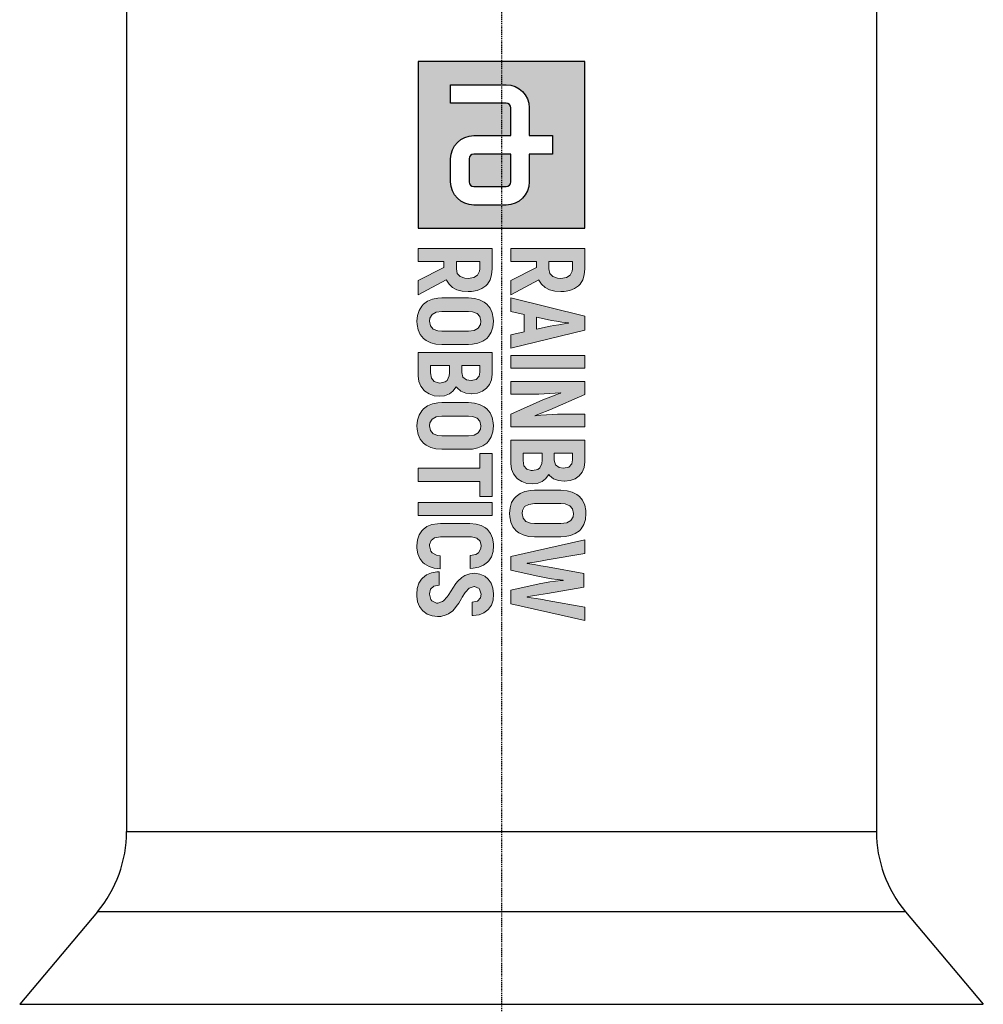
# Model space of a CAD drawing. Header units: millimetres. Extents: x 0 to 4378, y 0 to 2376.
# Tile 182 of 227: x 2195 to 2311, y 1358 to 1476. Entities that reach past the tile are written whole.
import ezdxf

# ---------------------------------------------------------------- set-up
doc = ezdxf.new("R2010")
doc.units = ezdxf.units.MM
doc.header["$LTSCALE"] = 0.2
doc.linetypes.add('CENTER2', pattern=[1.125, 0.75, -0.125, 0.125, -0.125])
doc.layers.add('02_Center Line', color=1, linetype='CENTER2')

# ---------------------------------------------------------------- blocks, each defined once
blk = doc.blocks.new('A$C6aa9fa92')
h = blk.add_hatch(color=256)
h.dxf.hatch_style = 1
h.paths.add_polyline_path([(7.594, 0), (0, 0), (0, -7.594), (7.594, -7.594)])
edge = h.paths.add_edge_path(flags=16)
edge.add_spline(control_points=[(5.485, -2.531), (6.067, -2.531), (6.539, -3.003), (6.539, -3.586)], knot_values=[19, 19, 19, 19, 20, 20, 20, 20], degree=3, periodic=0)
edge.add_line((6.539, -3.586), (6.539, -5.063))
edge.add_spline(control_points=[(6.539, -5.063), (6.539, -5.645), (6.067, -6.117), (5.485, -6.117)], knot_values=[4, 4, 4, 4, 5, 5, 5, 5], degree=3, periodic=0)
edge.add_line((5.485, -6.117), (4.43, -6.117))
edge.add_spline(control_points=[(4.43, -6.117), (3.847, -6.117), (3.375, -5.645), (3.375, -5.063)], knot_values=[6, 6, 6, 6, 7, 7, 7, 7], degree=3, periodic=0)
edge.add_line((3.375, -5.063), (3.375, -3.375))
edge.add_line((3.375, -3.375), (2.109, -3.375))
edge.add_spline(control_points=[(2.109, -3.375), (1.993, -3.375), (1.898, -3.47), (1.898, -3.586)], knot_values=[9, 9, 9, 9, 10, 10, 10, 10], degree=3, periodic=0)
edge.add_line((1.898, -3.586), (1.898, -6.117))
edge.add_line((1.898, -6.117), (1.055, -6.117))
edge.add_line((1.055, -6.117), (1.055, -3.586))
edge.add_spline(control_points=[(1.055, -3.586), (1.055, -3.004), (1.527, -2.531), (2.109, -2.531)], knot_values=[13, 13, 13, 13, 14, 14, 14, 14], degree=3, periodic=0)
edge.add_line((2.109, -2.531), (3.375, -2.531))
edge.add_line((3.375, -2.531), (3.375, -1.477))
edge.add_line((3.375, -1.477), (4.219, -1.477))
edge.add_line((4.219, -1.477), (4.219, -2.531))
edge.add_line((4.219, -2.531), (5.485, -2.531))
edge = h.paths.add_edge_path(flags=0)
edge.add_spline(control_points=[(5.485, -3.375), (5.601, -3.375), (5.695, -3.47), (5.695, -3.586)], knot_values=[6, 6, 6, 6, 7, 7, 7, 7], degree=3, periodic=0)
edge.add_line((5.695, -3.586), (5.695, -5.063))
edge.add_spline(control_points=[(5.695, -5.063), (5.695, -5.179), (5.601, -5.274), (5.485, -5.274)], knot_values=[4, 4, 4, 4, 5, 5, 5, 5], degree=3, periodic=0)
edge.add_line((5.485, -5.274), (4.43, -5.274))
edge.add_spline(control_points=[(4.43, -5.274), (4.313, -5.274), (4.219, -5.179), (4.219, -5.063)], knot_values=[2, 2, 2, 2, 3, 3, 3, 3], degree=3, periodic=0)
edge.add_line((4.219, -5.063), (4.219, -3.375))
edge.add_line((4.219, -3.375), (5.485, -3.375))
at = {"ltscale": 2.5}
h = blk.add_hatch(color=256, dxfattribs=at)
h.dxf.hatch_style = 1
h.paths.add_polyline_path([(10.777, -3.375), (11.396, -3.375), (11.529, -2.764), (12.317, -2.764), (12.453, -3.375), (13.069, -3.375), (12.243, -0.001), (11.606, -0.001)])
h.paths.add_polyline_path([(11.65, -2.2), (11.804, -1.476), (11.835, -1.294), (11.875, -1.04), (11.923, -0.694), (11.949, -0.867), (11.997, -1.18), (12.037, -1.415), (12.063, -1.574), (12.199, -2.2)], flags=16)
h.paths.add_polyline_path([(13.394, -3.375), (13.983, -3.375), (13.983, -0.001), (13.394, -0.001)])
h.paths.add_polyline_path([(15.167, -2.355), (15.163, -2.101), (15.156, -1.846), (15.141, -1.596), (15.123, -1.345), (15.097, -1.102), (15.112, -1.088), (15.123, -1.124), (15.182, -1.279), (15.281, -1.541), (15.425, -1.909), (16.073, -3.375), (16.659, -3.375), (16.659, -0.001), (16.077, -0.001), (16.077, -1.029), (16.081, -1.25), (16.092, -1.493), (16.106, -1.743), (16.128, -2.001), (16.164, -2.32), (16.121, -2.215), (16.022, -1.95), (15.959, -1.795), (15.874, -1.589), (15.174, -0.001), (14.585, -0.001), (14.585, -3.375), (15.167, -3.375)])
h.paths.add_polyline_path([(17.261, -3.375), (18.274, -3.375), (18.326, -3.371), (18.58, -3.335), (18.797, -3.246), (18.989, -3.102), (19.022, -3.069), (19.151, -2.874), (19.232, -2.649), (19.258, -2.388), (19.232, -2.171), (19.147, -1.942), (19.029, -1.787), (18.827, -1.644), (18.878, -1.603), (19.022, -1.423), (19.107, -1.202), (19.136, -0.94), (19.136, -0.933), (19.107, -0.671), (19.026, -0.447), (18.889, -0.259), (18.724, -0.122), (18.503, -0.034), (18.245, -0.001), (17.261, -0.001)])
h.paths.add_polyline_path([(17.851, -2.815), (17.851, -1.942), (18.29, -1.942), (18.528, -2.053), (18.595, -2.141), (18.657, -2.418), (18.584, -2.649), (18.429, -2.775), (18.182, -2.815)], flags=16)
h.paths.add_polyline_path([(17.851, -1.39), (17.851, -0.561), (18.156, -0.561), (18.344, -0.594), (18.488, -0.73), (18.536, -0.966), (18.506, -1.176), (18.385, -1.334), (18.175, -1.39)], flags=16)
h.paths.add_polyline_path([(20.609, -3.43), (20.753, -3.423), (21, -3.375), (21.21, -3.276), (21.39, -3.128), (21.482, -3.01), (21.586, -2.804), (21.648, -2.565), (21.67, -2.288), (21.67, -1.088), (21.659, -0.9), (21.611, -0.646), (21.519, -0.432), (21.39, -0.248), (21.302, -0.167), (21.107, -0.041), (20.875, 0.032), (20.609, 0.054), (20.466, 0.047), (20.219, -0.001), (20.005, -0.1), (19.832, -0.248), (19.736, -0.369), (19.63, -0.576), (19.567, -0.811), (19.549, -1.088), (19.549, -2.288), (19.556, -2.48), (19.607, -2.73), (19.696, -2.948), (19.832, -3.128), (19.917, -3.213), (20.112, -3.335), (20.344, -3.408)])
h.paths.add_polyline_path([(20.609, -2.859), (20.462, -2.841), (20.293, -2.741), (20.193, -2.557), (20.156, -2.288), (20.156, -1.088), (20.171, -0.9), (20.252, -0.686), (20.396, -0.561), (20.609, -0.517), (20.753, -0.535), (20.923, -0.634), (21.026, -0.819), (21.059, -1.088), (21.059, -2.288), (21.044, -2.473), (20.967, -2.686), (20.823, -2.815)], flags=16)
h.paths.add_polyline_path([(22.891, -2.631), (22.873, -2.631), (22.854, -2.506), (22.825, -2.288), (22.78, -2.023), (22.725, -1.714), (22.423, -0.001), (21.812, -0.001), (22.567, -3.375), (23.197, -3.375), (23.477, -2.078), (23.495, -1.99), (23.543, -1.754), (23.58, -1.511), (23.613, -1.253), (23.642, -0.984), (23.661, -0.984), (23.668, -1.084), (23.694, -1.338), (23.727, -1.589), (23.768, -1.835), (23.819, -2.078), (24.099, -3.375), (24.729, -3.375), (25.484, -0.001), (24.873, -0.001), (24.571, -1.714), (24.53, -1.935), (24.482, -2.211), (24.449, -2.443), (24.423, -2.631), (24.405, -2.631), (24.394, -2.561), (24.364, -2.377), (24.32, -2.093), (24.258, -1.703), (23.959, -0.052), (23.337, -0.052), (23.038, -1.703), (22.99, -1.997), (22.939, -2.314), (22.906, -2.524)])
h.paths.add_polyline_path([(21.677, -5.167), (21.733, -4.923), (21.865, -4.776), (22.071, -4.728), (22.197, -4.739), (22.399, -4.846), (22.469, -4.96), (22.525, -5.225), (23.114, -5.225), (23.103, -5.082), (23.051, -4.828), (22.959, -4.61), (22.827, -4.43), (22.768, -4.375), (22.576, -4.253), (22.344, -4.179), (22.075, -4.157), (21.983, -4.157), (21.729, -4.201), (21.512, -4.294), (21.335, -4.433), (21.261, -4.522), (21.151, -4.721), (21.088, -4.957), (21.066, -5.233), (21.066, -6.581), (21.07, -6.721), (21.114, -6.979), (21.202, -7.196), (21.335, -7.373), (21.39, -7.425), (21.578, -7.55), (21.81, -7.627), (22.075, -7.653), (22.189, -7.649), (22.443, -7.605), (22.661, -7.517), (22.841, -7.377), (22.908, -7.299), (23.025, -7.1), (23.095, -6.868), (23.129, -6.592), (22.536, -6.592), (22.51, -6.762), (22.378, -7.01), (22.043, -7.085), (21.832, -7.008), (21.714, -6.843), (21.677, -6.581)])
h.paths.add_polyline_path([(24.012, -5.27), (23.934, -5.041), (24.041, -4.802), (24.288, -4.728), (24.454, -4.758), (24.602, -4.89), (24.653, -5.13), (25.261, -5.13), (25.257, -5.082), (25.22, -4.82), (25.136, -4.599), (24.999, -4.415), (24.97, -4.389), (24.782, -4.26), (24.554, -4.183), (24.288, -4.157), (24.266, -4.157), (24.005, -4.187), (23.78, -4.268), (23.596, -4.4), (23.46, -4.562), (23.368, -4.78), (23.334, -5.034), (23.357, -5.233), (23.438, -5.465), (23.522, -5.605), (23.688, -5.782), (23.802, -5.874), (24.012, -6.021), (24.134, -6.098), (24.397, -6.263), (24.61, -6.463), (24.701, -6.741), (24.574, -7.014), (24.283, -7.084), (24.053, -7.03), (23.92, -6.883), (23.872, -6.64), (23.268, -6.64), (23.272, -6.739), (23.316, -6.994), (23.408, -7.211), (23.548, -7.391), (23.596, -7.439), (23.791, -7.561), (24.02, -7.638), (24.288, -7.66), (24.377, -7.66), (24.631, -7.62), (24.848, -7.531), (25.048, -7.38), (25.191, -7.185), (25.279, -6.964), (25.309, -6.714), (25.298, -6.555), (25.235, -6.319), (25.184, -6.216), (25.04, -6.021), (24.966, -5.955), (24.767, -5.796), (24.694, -5.745), (24.48, -5.616), (24.421, -5.583), (24.211, -5.45), (24.193, -5.439)])
h.paths.add_polyline_path([(20.112, -7.594), (20.705, -7.594), (20.705, -4.224), (20.112, -4.224)])
h.paths.add_polyline_path([(18.546, -7.594), (19.154, -7.594), (19.154, -4.787), (19.832, -4.787), (19.832, -4.224), (17.868, -4.224), (17.868, -4.787), (18.546, -4.787)])
h.paths.add_polyline_path([(17.672, -6.511), (17.672, -5.306), (17.665, -5.119), (17.613, -4.868), (17.525, -4.651), (17.392, -4.47), (17.304, -4.386), (17.109, -4.264), (16.88, -4.19), (16.615, -4.165), (16.471, -4.172), (16.225, -4.224), (16.011, -4.319), (15.834, -4.47), (15.738, -4.588), (15.635, -4.794), (15.573, -5.034), (15.55, -5.306), (15.55, -6.511), (15.561, -6.703), (15.609, -6.949), (15.701, -7.167), (15.834, -7.347), (15.922, -7.432), (16.118, -7.553), (16.35, -7.627), (16.615, -7.653), (16.755, -7.646), (17.002, -7.594), (17.215, -7.498), (17.392, -7.347), (17.488, -7.229), (17.591, -7.023), (17.654, -6.784)])
h.paths.add_polyline_path([(17.05, -6.695), (16.972, -6.909), (16.825, -7.038), (16.615, -7.078), (16.464, -7.06), (16.298, -6.96), (16.195, -6.78), (16.162, -6.511), (16.162, -5.306), (16.177, -5.119), (16.254, -4.909), (16.401, -4.78), (16.615, -4.739), (16.759, -4.758), (16.928, -4.853), (17.028, -5.038), (17.061, -5.306), (17.061, -6.511)], flags=16)
h.paths.add_polyline_path([(14.832, -5.866), (14.88, -5.822), (15.024, -5.645), (15.112, -5.424), (15.142, -5.163), (15.142, -5.155), (15.112, -4.894), (15.031, -4.669), (14.895, -4.478), (14.725, -4.345), (14.508, -4.253), (14.25, -4.224), (13.263, -4.224), (13.263, -7.594), (14.331, -7.594), (14.582, -7.557), (14.803, -7.469), (14.991, -7.325), (15.024, -7.288), (15.156, -7.097), (15.234, -6.868), (15.259, -6.607), (15.237, -6.389), (15.149, -6.165), (15.031, -6.01)])
h.paths.add_polyline_path([(14.327, -6.176), (14.534, -6.275), (14.6, -6.36), (14.661, -6.632), (14.589, -6.868), (14.434, -6.994), (14.188, -7.034), (13.856, -7.034), (13.856, -6.165), (14.184, -6.165)], flags=16)
h.paths.add_polyline_path([(14.176, -5.609), (13.856, -5.609), (13.856, -4.783), (14.158, -4.783), (14.346, -4.817), (14.49, -4.949), (14.537, -5.185), (14.508, -5.395), (14.39, -5.557)], flags=16)
h.paths.add_polyline_path([(12.899, -5.306), (12.888, -5.119), (12.84, -4.868), (12.752, -4.651), (12.619, -4.47), (12.531, -4.386), (12.336, -4.264), (12.103, -4.19), (11.842, -4.165), (11.698, -4.172), (11.448, -4.224), (11.238, -4.319), (11.061, -4.47), (10.965, -4.588), (10.862, -4.794), (10.799, -5.034), (10.777, -5.306), (10.777, -6.511), (10.788, -6.703), (10.836, -6.949), (10.928, -7.167), (11.061, -7.347), (11.149, -7.432), (11.345, -7.553), (11.573, -7.627), (11.842, -7.653), (11.982, -7.646), (12.229, -7.594), (12.442, -7.498), (12.619, -7.347), (12.711, -7.229), (12.818, -7.023), (12.877, -6.784), (12.899, -6.511)])
h.paths.add_polyline_path([(12.288, -6.511), (12.273, -6.695), (12.196, -6.909), (12.052, -7.038), (11.842, -7.078), (11.691, -7.06), (11.525, -6.96), (11.422, -6.78), (11.389, -6.511), (11.389, -5.306), (11.404, -5.119), (11.481, -4.909), (11.628, -4.78), (11.842, -4.739), (11.986, -4.758), (12.155, -4.853), (12.255, -5.038), (12.288, -5.306)], flags=16)
h.paths.add_polyline_path([(10.487, -5.31), (10.48, -5.163), (10.436, -4.909), (10.347, -4.688), (10.218, -4.507), (10.145, -4.437), (9.949, -4.319), (9.717, -4.246), (9.448, -4.224), (8.524, -4.224), (8.524, -7.594), (9.117, -7.594), (9.117, -6.419), (9.386, -6.419), (9.986, -7.594), (10.638, -7.594), (9.957, -6.312), (9.964, -6.308), (10.152, -6.187), (10.299, -6.028), (10.402, -5.826), (10.465, -5.59)])
h.paths.add_polyline_path([(9.872, -5.461), (9.802, -5.679), (9.658, -5.811), (9.445, -5.855), (9.117, -5.855), (9.117, -4.787), (9.532, -4.787), (9.736, -4.883), (9.846, -5.056), (9.883, -5.318)], flags=16)
h.paths.add_polyline_path([(9.964, -2.09), (10.152, -1.968), (10.299, -1.806), (10.402, -1.607), (10.465, -1.368), (10.487, -1.091), (10.48, -0.94), (10.436, -0.686), (10.347, -0.469), (10.218, -0.288), (10.145, -0.218), (9.949, -0.097), (9.717, -0.027), (9.448, -0.001), (8.524, -0.001), (8.524, -3.375), (9.117, -3.375), (9.117, -2.2), (9.386, -2.2), (9.986, -3.375), (10.638, -3.375), (9.957, -2.093)])
h.paths.add_polyline_path([(9.658, -1.592), (9.445, -1.636), (9.117, -1.636), (9.117, -0.564), (9.532, -0.564), (9.736, -0.66), (9.846, -0.833), (9.883, -1.095), (9.872, -1.239), (9.802, -1.46)], flags=16)
h = blk.add_hatch(color=256)
h.dxf.hatch_style = 1
edge = h.paths.add_edge_path()
edge.add_spline(control_points=[(4.219, -5.063), (4.219, -5.179), (4.313, -5.274), (4.43, -5.274)], knot_values=[2, 2, 2, 2, 3, 3, 3, 3], degree=3, periodic=0)
edge.add_line((4.43, -5.274), (5.485, -5.274))
edge.add_spline(control_points=[(5.485, -5.274), (5.601, -5.274), (5.695, -5.179), (5.695, -5.063)], knot_values=[4, 4, 4, 4, 5, 5, 5, 5], degree=3, periodic=0)
edge.add_line((5.695, -5.063), (5.695, -3.586))
edge.add_spline(control_points=[(5.695, -3.586), (5.695, -3.47), (5.601, -3.375), (5.485, -3.375)], knot_values=[6, 6, 6, 6, 7, 7, 7, 7], degree=3, periodic=0)
edge.add_line((5.485, -3.375), (4.219, -3.375))
edge.add_line((4.219, -3.375), (4.219, -5.063))
for p, q in [((0, 0), (0, -7.594)), ((7.594, 0), (0, 0)), ((7.594, -7.594), (7.594, 0)), ((3.375, -2.531), (3.375, -1.477)), ((3.375, -1.477), (4.219, -1.477)), ((4.219, -1.477), (4.219, -2.531)), ((2.109, -2.531), (3.375, -2.531)), ((4.219, -2.531), (5.485, -2.531)), ((1.055, -6.117), (1.055, -3.586)), ((1.898, -3.586), (1.898, -6.117)), ((3.375, -3.375), (2.109, -3.375)), ((3.375, -5.063), (3.375, -3.375)), ((5.485, -3.375), (4.219, -3.375)), ((4.219, -3.375), (4.219, -5.063)), ((5.695, -5.063), (5.695, -3.586)), ((6.539, -3.586), (6.539, -5.063)), ((4.43, -5.274), (5.485, -5.274)), ((1.898, -6.117), (1.055, -6.117)), ((5.485, -6.117), (4.43, -6.117)), ((0, -7.594), (7.594, -7.594))]:
    blk.add_line(p, q)
at = {"lineweight": 0}
for points in [[(20.609, 0.054), (20.466, 0.047), (20.219, -0.001), (20.005, -0.1), (19.832, -0.248), (19.736, -0.369), (19.63, -0.576), (19.567, -0.811), (19.549, -1.088), (19.549, -2.288), (19.556, -2.48), (19.607, -2.73), (19.696, -2.948)], [(21.519, -0.432), (21.39, -0.248), (21.302, -0.167), (21.107, -0.041), (20.875, 0.032), (20.609, 0.054)], [(9.448, -0.001), (8.524, -0.001), (8.524, -3.375), (9.117, -3.375), (9.117, -2.2), (9.386, -2.2)], [(10.347, -0.469), (10.218, -0.288), (10.145, -0.218), (9.949, -0.097), (9.717, -0.027), (9.448, -0.001)], [(12.243, -0.001), (11.606, -0.001), (10.777, -3.375), (11.396, -3.375), (11.529, -2.764), (12.317, -2.764)], [(12.317, -2.764), (12.453, -3.375), (13.069, -3.375), (12.243, -0.001)], [(15.174, -0.001), (14.585, -0.001), (14.585, -3.375), (15.167, -3.375), (15.167, -2.355), (15.163, -2.101), (15.156, -1.846), (15.141, -1.596), (15.123, -1.345), (15.097, -1.102), (15.112, -1.088)], [(16.147, -2.277), (16.121, -2.215), (16.022, -1.95), (15.959, -1.795), (15.874, -1.589), (15.174, -0.001)], [(16.073, -3.375), (16.659, -3.375), (16.659, -0.001)], [(16.659, -0.001), (16.077, -0.001), (16.077, -1.029), (16.081, -1.25), (16.092, -1.493), (16.106, -1.743), (16.128, -2.001), (16.158, -2.263), (16.147, -2.277)], [(18.245, -0.001), (17.261, -0.001), (17.261, -3.375), (18.274, -3.375), (18.326, -3.371), (18.58, -3.335), (18.797, -3.246), (18.989, -3.102), (19.022, -3.069), (19.151, -2.874)], [(19.026, -0.447), (18.889, -0.259), (18.724, -0.122), (18.503, -0.034), (18.245, -0.001)], [(19.022, -1.423), (19.107, -1.202), (19.136, -0.94), (19.136, -0.933), (19.107, -0.671), (19.026, -0.447)], [(19.696, -2.948), (19.832, -3.128), (19.917, -3.213), (20.112, -3.335), (20.344, -3.408), (20.609, -3.43), (20.753, -3.423), (21, -3.375), (21.21, -3.276), (21.39, -3.128), (21.482, -3.01), (21.586, -2.804), (21.648, -2.565), (21.67, -2.288), (21.67, -1.088), (21.659, -0.9), (21.611, -0.646), (21.519, -0.432)], [(22.423, -0.001), (21.812, -0.001), (22.567, -3.375)], [(22.873, -2.631), (22.854, -2.506), (22.825, -2.288), (22.78, -2.023), (22.725, -1.714), (22.423, -0.001)], [(23.959, -0.052), (23.337, -0.052), (23.038, -1.703), (22.99, -1.997), (22.939, -2.314), (22.906, -2.524), (22.891, -2.631), (22.873, -2.631)], [(24.405, -2.631), (24.394, -2.561), (24.364, -2.377), (24.32, -2.093), (24.258, -1.703), (23.959, -0.052)], [(24.099, -3.375), (24.729, -3.375), (25.484, -0.001)], [(25.484, -0.001), (24.873, -0.001), (24.571, -1.714), (24.53, -1.935), (24.482, -2.211), (24.449, -2.443), (24.423, -2.631), (24.405, -2.631)], [(9.445, -0.564), (9.555, -0.576), (9.736, -0.66), (9.846, -0.833), (9.883, -1.095), (9.872, -1.239), (9.802, -1.46), (9.658, -1.592), (9.445, -1.636), (9.117, -1.636)], [(9.117, -1.636), (9.117, -0.564), (9.445, -0.564)], [(10.299, -1.806), (10.402, -1.607), (10.465, -1.368), (10.487, -1.091), (10.48, -0.94), (10.436, -0.686), (10.347, -0.469)], [(11.65, -2.2), (11.783, -1.574), (11.798, -1.511), (11.835, -1.294), (11.875, -1.04), (11.916, -0.745), (11.93, -0.745)], [(11.93, -0.745), (11.949, -0.867), (11.997, -1.18), (12.037, -1.415), (12.063, -1.574), (12.199, -2.2), (11.65, -2.2)], [(18.156, -0.561), (18.344, -0.594), (18.488, -0.73), (18.536, -0.966), (18.506, -1.176), (18.385, -1.334), (18.175, -1.39), (17.851, -1.39)], [(17.851, -1.39), (17.851, -0.561), (18.156, -0.561)], [(20.609, -2.859), (20.462, -2.841), (20.293, -2.741), (20.193, -2.557), (20.156, -2.288), (20.156, -1.088), (20.171, -0.9), (20.252, -0.686), (20.396, -0.561), (20.609, -0.517)], [(20.609, -0.517), (20.753, -0.535), (20.923, -0.634), (21.026, -0.819), (21.059, -1.088), (21.059, -2.288), (21.044, -2.473), (20.967, -2.686), (20.823, -2.815), (20.609, -2.859)], [(15.112, -1.088), (15.123, -1.124), (15.182, -1.279), (15.281, -1.541), (15.425, -1.909), (16.073, -3.375)], [(22.567, -3.375), (23.197, -3.375), (23.477, -2.078), (23.495, -1.99), (23.543, -1.754), (23.58, -1.511), (23.613, -1.253), (23.642, -0.984), (23.661, -0.984)], [(23.661, -0.984), (23.668, -1.084), (23.694, -1.338), (23.727, -1.589), (23.768, -1.835), (23.819, -2.078), (24.099, -3.375)], [(19.147, -1.942), (19.029, -1.787), (18.827, -1.644), (18.878, -1.603), (19.022, -1.423)], [(9.386, -2.2), (9.986, -3.375), (10.638, -3.375), (9.957, -2.093)], [(9.957, -2.093), (9.964, -2.09), (10.152, -1.968), (10.299, -1.806)], [(18.178, -1.942), (18.322, -1.957), (18.528, -2.053), (18.595, -2.141), (18.65, -2.388), (18.65, -2.439), (18.584, -2.649), (18.429, -2.775), (18.182, -2.815), (17.851, -2.815)], [(17.851, -2.815), (17.851, -1.942), (18.178, -1.942)], [(19.151, -2.874), (19.232, -2.649), (19.258, -2.388), (19.232, -2.171), (19.147, -1.942)], [(9.448, -4.224), (8.524, -4.224), (8.524, -7.594), (9.117, -7.594), (9.117, -6.419), (9.386, -6.419)], [(10.347, -4.688), (10.218, -4.507), (10.145, -4.437), (9.949, -4.319), (9.717, -4.246), (9.448, -4.224)], [(11.842, -4.165), (11.698, -4.172), (11.448, -4.224), (11.238, -4.319), (11.061, -4.47), (10.965, -4.588), (10.862, -4.794), (10.799, -5.034), (10.777, -5.306), (10.777, -6.511), (10.788, -6.703), (10.836, -6.949), (10.928, -7.167)], [(12.752, -4.651), (12.619, -4.47), (12.531, -4.386), (12.336, -4.264), (12.103, -4.19), (11.842, -4.165)], [(14.25, -4.224), (13.263, -4.224), (13.263, -7.594), (14.331, -7.594), (14.582, -7.557), (14.803, -7.469), (14.991, -7.325), (15.024, -7.288), (15.156, -7.097)], [(15.031, -4.669), (14.895, -4.478), (14.725, -4.345), (14.508, -4.253), (14.25, -4.224)], [(16.615, -4.165), (16.471, -4.172), (16.225, -4.224), (16.011, -4.319), (15.834, -4.47), (15.738, -4.588), (15.635, -4.794), (15.573, -5.034), (15.55, -5.306), (15.55, -6.511), (15.561, -6.703), (15.609, -6.949), (15.701, -7.167)], [(17.525, -4.651), (17.392, -4.47), (17.304, -4.386), (17.109, -4.264), (16.88, -4.19), (16.615, -4.165)], [(22.075, -4.157), (21.983, -4.157), (21.729, -4.201), (21.512, -4.294), (21.335, -4.433), (21.261, -4.522), (21.151, -4.721)], [(22.071, -4.728), (22.197, -4.739), (22.399, -4.846), (22.469, -4.96), (22.525, -5.225), (23.114, -5.225), (23.103, -5.082), (23.051, -4.828), (22.959, -4.61), (22.827, -4.43), (22.768, -4.375), (22.576, -4.253), (22.344, -4.179), (22.075, -4.157)], [(24.288, -4.157), (24.266, -4.157), (24.005, -4.187), (23.78, -4.268), (23.596, -4.4), (23.46, -4.562), (23.368, -4.78), (23.334, -5.034), (23.357, -5.233), (23.438, -5.465), (23.522, -5.605), (23.688, -5.782), (23.802, -5.874), (24.012, -6.021), (24.134, -6.098), (24.34, -6.227), (24.41, -6.275), (24.591, -6.445), (24.616, -6.482), (24.69, -6.706), (24.69, -6.765), (24.591, -6.979), (24.535, -7.023), (24.292, -7.082)], [(25.136, -4.599), (24.999, -4.415), (24.97, -4.389), (24.782, -4.26), (24.554, -4.183), (24.288, -4.157)], [(9.445, -4.787), (9.555, -4.798), (9.736, -4.883), (9.846, -5.056), (9.883, -5.318), (9.872, -5.461), (9.802, -5.679), (9.658, -5.811), (9.445, -5.855), (9.117, -5.855)], [(9.117, -5.855), (9.117, -4.787), (9.445, -4.787)], [(10.299, -6.028), (10.402, -5.826), (10.465, -5.59), (10.487, -5.31), (10.48, -5.163), (10.436, -4.909), (10.347, -4.688)], [(10.928, -7.167), (11.061, -7.347), (11.149, -7.432), (11.345, -7.553), (11.573, -7.627), (11.842, -7.653), (11.982, -7.646), (12.229, -7.594), (12.442, -7.498), (12.619, -7.347), (12.711, -7.229), (12.818, -7.023), (12.877, -6.784), (12.899, -6.511), (12.899, -5.306), (12.888, -5.119), (12.84, -4.868), (12.752, -4.651)], [(11.842, -7.078), (11.691, -7.06), (11.525, -6.96), (11.422, -6.78), (11.389, -6.511), (11.389, -5.306), (11.404, -5.119), (11.481, -4.909), (11.628, -4.78), (11.842, -4.739)], [(11.842, -4.739), (11.986, -4.758), (12.155, -4.853), (12.255, -5.038), (12.288, -5.306), (12.288, -6.511), (12.273, -6.695), (12.196, -6.909), (12.052, -7.038), (11.842, -7.078)], [(14.158, -4.783), (14.346, -4.817), (14.49, -4.949), (14.537, -5.185), (14.508, -5.395), (14.39, -5.557), (14.176, -5.609), (13.856, -5.609)], [(13.856, -5.609), (13.856, -4.783), (14.158, -4.783)], [(15.024, -5.645), (15.112, -5.424), (15.142, -5.163), (15.142, -5.155), (15.112, -4.894), (15.031, -4.669)], [(15.701, -7.167), (15.834, -7.347), (15.922, -7.432), (16.118, -7.553), (16.35, -7.627), (16.615, -7.653), (16.755, -7.646), (17.002, -7.594), (17.215, -7.498), (17.392, -7.347), (17.488, -7.229), (17.591, -7.023), (17.654, -6.784), (17.672, -6.511), (17.672, -5.306), (17.665, -5.119), (17.613, -4.868), (17.525, -4.651)], [(16.615, -7.078), (16.464, -7.06), (16.298, -6.96), (16.195, -6.78), (16.162, -6.511), (16.162, -5.306), (16.177, -5.119), (16.254, -4.909), (16.401, -4.78), (16.615, -4.739)], [(16.615, -4.739), (16.759, -4.758), (16.928, -4.853), (17.028, -5.038), (17.061, -5.306), (17.061, -6.511), (17.05, -6.695), (16.972, -6.909), (16.825, -7.038), (16.615, -7.078)], [(21.151, -4.721), (21.088, -4.957), (21.066, -5.233), (21.066, -6.581), (21.07, -6.721), (21.114, -6.979), (21.202, -7.196), (21.335, -7.373), (21.39, -7.425), (21.578, -7.55), (21.81, -7.627), (22.075, -7.653), (22.189, -7.649), (22.443, -7.605), (22.661, -7.517), (22.841, -7.377), (22.908, -7.299), (23.025, -7.1)], [(22.075, -7.078), (22.024, -7.078), (21.832, -7.008), (21.714, -6.843), (21.677, -6.581), (21.677, -5.167), (21.733, -4.923), (21.865, -4.776), (22.071, -4.728)], [(25.191, -7.185), (25.279, -6.964), (25.309, -6.714), (25.298, -6.555), (25.235, -6.319), (25.184, -6.216), (25.04, -6.021), (24.966, -5.955), (24.767, -5.796), (24.694, -5.745), (24.48, -5.616), (24.421, -5.583), (24.211, -5.45), (24.193, -5.439), (24.012, -5.27), (23.935, -5.045), (23.939, -5.03), (24.034, -4.817), (24.053, -4.798), (24.288, -4.728)], [(24.288, -4.728), (24.454, -4.758), (24.602, -4.89), (24.653, -5.13), (25.261, -5.13), (25.257, -5.082), (25.22, -4.82), (25.136, -4.599)], [(15.149, -6.165), (15.031, -6.01), (14.832, -5.866), (14.88, -5.822), (15.024, -5.645)], [(9.957, -6.312), (9.964, -6.308), (10.152, -6.187), (10.299, -6.028)], [(14.184, -6.165), (14.327, -6.176), (14.534, -6.275), (14.6, -6.36), (14.655, -6.607), (14.652, -6.662), (14.589, -6.868), (14.434, -6.994), (14.188, -7.034), (13.856, -7.034)], [(13.856, -7.034), (13.856, -6.165), (14.184, -6.165)], [(15.156, -7.097), (15.234, -6.868), (15.259, -6.607), (15.237, -6.389), (15.149, -6.165)], [(9.386, -6.419), (9.986, -7.594), (10.638, -7.594), (9.957, -6.312)], [(23.129, -6.592), (22.536, -6.592), (22.51, -6.762), (22.407, -6.957), (22.322, -7.023), (22.075, -7.078)], [(23.025, -7.1), (23.095, -6.868), (23.129, -6.592)], [(23.872, -6.64), (23.268, -6.64), (23.272, -6.739), (23.316, -6.994), (23.408, -7.211), (23.548, -7.391), (23.596, -7.439), (23.791, -7.561), (24.02, -7.638), (24.288, -7.66), (24.377, -7.66), (24.631, -7.62), (24.848, -7.531), (25.033, -7.391), (25.047, -7.38), (25.191, -7.185)], [(24.292, -7.082), (24.274, -7.082), (24.053, -7.03), (23.92, -6.883), (23.872, -6.64)]]:
    blk.add_lwpolyline(points, dxfattribs=at)
for points in [[(13.394, -0.001), (13.983, -0.001), (13.983, -3.375), (13.394, -3.375), (13.394, -0.001)], [(19.832, -4.224), (17.868, -4.224), (17.868, -4.787), (18.546, -4.787), (18.546, -7.594), (19.154, -7.594), (19.154, -4.787), (19.832, -4.787)], [(20.112, -4.224), (20.705, -4.224), (20.705, -7.594), (20.112, -7.594), (20.112, -4.224)]]:
    blk.add_lwpolyline(points, close=True, dxfattribs=at)
for points in [[(1.055, -3.586), (1.055, -3.004), (1.527, -2.531), (2.109, -2.531)], [(5.485, -2.531), (6.067, -2.531), (6.539, -3.003), (6.539, -3.586)], [(2.109, -3.375), (1.993, -3.375), (1.898, -3.47), (1.898, -3.586)], [(5.695, -3.586), (5.695, -3.47), (5.601, -3.375), (5.485, -3.375)], [(4.43, -6.117), (3.847, -6.117), (3.375, -5.645), (3.375, -5.063)], [(4.219, -5.063), (4.219, -5.179), (4.313, -5.274), (4.43, -5.274)], [(6.539, -5.063), (6.539, -5.645), (6.067, -6.117), (5.485, -6.117)], [(5.485, -5.274), (5.601, -5.274), (5.695, -5.179), (5.695, -5.063)]]:
    blk.add_open_spline(points, degree=3)
blk = doc.blocks.new('A$C47a589fd')
for p, q in [((-45, 923), (-45, 719.1)), ((45, 923), (45, 719.1)), ((-45, 719.1), (45, 719.1)), ((-48.51, 709.46), (-57.83, 698.35)), ((48.51, 709.46), (-48.51, 709.46)), ((48.51, 709.46), (57.83, 698.35)), ((-57.83, 698.35), (57.83, 698.35))]:
    blk.add_line(p, q)
for centre, start, end in [((-60, 719.1), 320, 0), ((60, 719.1), 180, 220)]:
    blk.add_arc(centre, 15, start, end)
at = {"layer": '02_Center Line'}
blk.add_line((0, 1165), (0, -20), dxfattribs=at)
at = {"ltscale": 2.5, "xscale": 2.633687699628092, "yscale": 2.633687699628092, "zscale": 2.633687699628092, "rotation": 270}
blk.add_blockref('A$C6aa9fa92', (10, 811.57), dxfattribs=at)

msp = doc.modelspace()

# ---------------------------------------------------------------- block references
msp.add_blockref('A$C47a589fd', (2253.115, 659.684))

doc.saveas('drawing.dxf')
